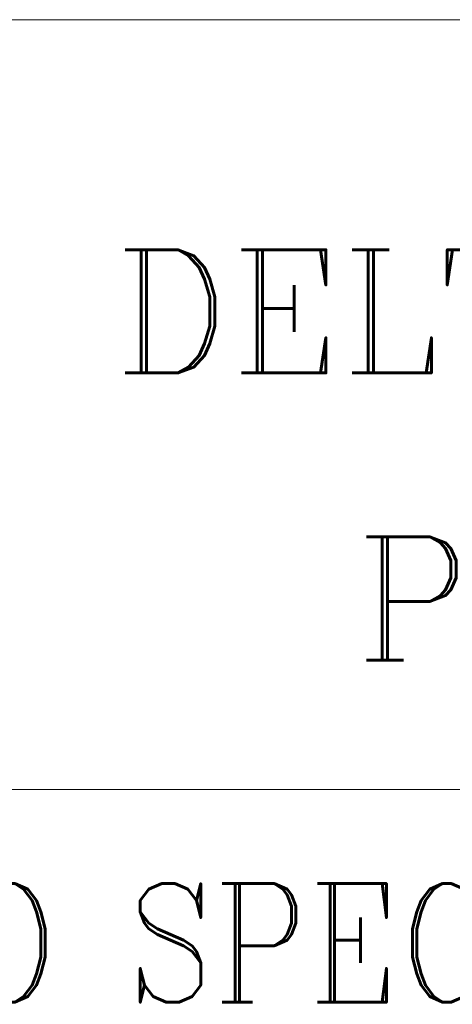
# Model space of a CAD drawing. Header units: inches. Extents: x -123 to 4816, y -2998 to 548.
# Tile 68 of 148: x 1325 to 1346, y -2856 to -2808. Entities that reach past the tile are written whole.
import ezdxf

# ---------------------------------------------------------------- set-up
doc = ezdxf.new("R2010")
doc.units = ezdxf.units.IN
doc.header["$MEASUREMENT"] = 0
doc.layers.get('0').update_dxf_attribs({"lineweight": 0})
doc.styles.add('ROMANC', font='romanc')

msp = doc.modelspace()

# ---------------------------------------------------------------- linework, layer by layer
at = {"color": 3}
for p, q in [((1753.126, -2808.073), (1244.586, -2808.073)), ((1753.126, -2845.544), (1244.586, -2845.544)), ((1244.586, -2845.544), (1498.856, -2845.544))]:
    msp.add_line(p, q, dxfattribs=at)

# ---------------------------------------------------------------- texts
at = {"color": 3, "style": 'ROMANC'}
for s, p in [('DELTA ELECTRONICS (THAILAND)', (1330.007, -2825.271)), (' PUBLIC COMPANY LIMITED', (1337.633, -2839.245))]:
    msp.add_text(s, height=5.99542, dxfattribs=at).set_placement(p)
at = {"color": 3, "style": 'ROMANC', "width": 0.85}
msp.add_text('THESE DRAWINGS AND SPECIFICATIONS ARE THE PROPERTY', height=5.77059, dxfattribs=at).set_placement((1250.109, -2855.901))

doc.saveas('drawing.dxf')
